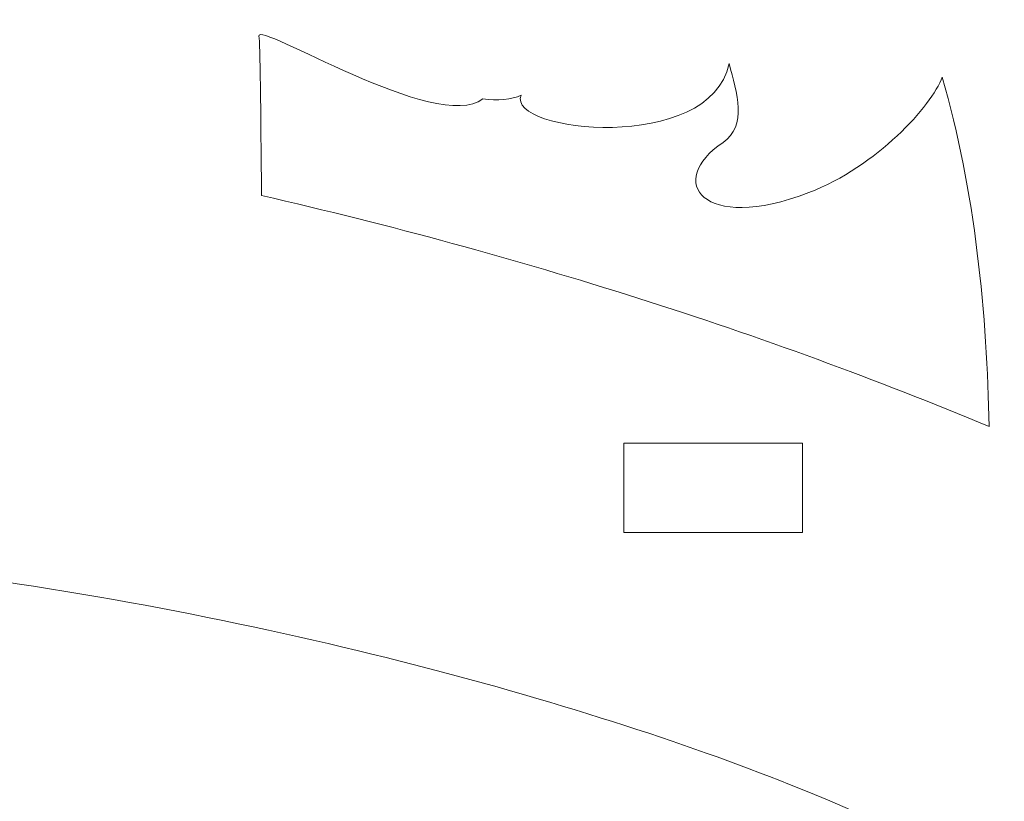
# Model space of a CAD drawing. Header units: millimetres. Extents: x -470 to 529, y -880 to 815.
# Tile 60 of 116: x -316 to -283, y 677 to 703. Entities that reach past the tile are written whole.
import ezdxf

# ---------------------------------------------------------------- set-up
doc = ezdxf.new("R2010")
doc.units = ezdxf.units.MM
doc.header["$MEASUREMENT"] = 0
doc.layers.add('Layer 1', color=7, linetype='Continuous')

msp = doc.modelspace()

# ---------------------------------------------------------------- linework, layer by layer
at = {"layer": 'Layer 1', "lineweight": 9}
for points, knots in [([(-283.3991, 689.6174), (-290.8965, 692.7549), (-299.1825, 695.3859), (-307.8033, 697.3708), (-307.8033, 697.3708), (-307.8252, 700.2398), (-307.8518, 702.4848), (-307.8886, 702.712), (-307.8886, 702.712), (-307.9788, 703.2677), (-301.8954, 699.4209), (-300.384, 700.6136), (-300.384, 700.6136), (-299.8941, 700.5459), (-299.4053, 700.5811), (-299.0961, 700.7358), (-299.0961, 700.7358), (-299.6027, 699.4883), (-292.7475, 698.7468), (-292.1182, 701.7937), (-292.1182, 701.7937), (-291.8591, 700.8172), (-291.5025, 699.6976), (-292.3234, 699.1496), (-292.3234, 699.1496), (-294.262, 697.8553), (-293.0204, 696.0914), (-289.4455, 697.4658), (-289.4455, 697.4658), (-287.1576, 698.3453), (-285.3249, 700.378), (-284.9731, 701.3394), (-284.9731, 701.3394), (-283.8685, 697.5731), (-283.46, 693.2808), (-283.3991, 689.6174)], [0, 0, 0, 0, 0.1, 0.1, 0.1, 0.1, 0.2, 0.2, 0.2, 0.2, 0.3, 0.3, 0.3, 0.3, 0.4, 0.4, 0.4, 0.4, 0.5, 0.5, 0.5, 0.5, 0.6, 0.6, 0.6, 0.6, 0.7, 0.7, 0.7, 0.7, 0.8, 0.8, 0.8, 0.8, 1, 1, 1, 1]), ([(-295.6531, 689.0578), (-295.6531, 689.0578), (-289.6531, 689.0578), (-289.6531, 689.0578), (-289.6531, 689.0578), (-289.6531, 689.0578), (-289.6531, 686.0578), (-289.6531, 686.0578), (-289.6531, 686.0578), (-289.6531, 686.0578), (-295.6531, 686.0578), (-295.6531, 686.0578), (-295.6531, 686.0578), (-295.6531, 686.0578), (-295.6531, 689.0578), (-295.6531, 689.0578)], [0, 0, 0, 0, 0.2, 0.2, 0.2, 0.2, 0.4, 0.4, 0.4, 0.4, 0.6, 0.6, 0.6, 0.6, 1, 1, 1, 1]), ([(-280.2478, 654.3828), (-280.2886, 653.4181), (-281.6474, 653.9345), (-285.2529, 656.8615), (-285.2529, 656.8615), (-288.8585, 659.7886), (-294.7108, 665.1263), (-301.3387, 669.2933), (-301.3387, 669.2933), (-307.9667, 673.4604), (-315.3702, 676.4568), (-321.7747, 678.5206), (-321.7747, 678.5206), (-335.3186, 682.8851), (-343.5943, 682.6145), (-356.5416, 682.4831), (-356.5416, 682.4831), (-360.9024, 682.4389), (-363.0288, 682.5103), (-362.7865, 683.128), (-362.7865, 683.128), (-362.5443, 683.7458), (-359.9334, 684.9099), (-352.2223, 685.5544), (-352.2223, 685.5544), (-344.5113, 686.1989), (-331.6999, 686.3239), (-319.8447, 684.8747), (-319.8447, 684.8747), (-307.9896, 683.4256), (-297.0906, 680.4022), (-290.0911, 677.61), (-290.0911, 677.61), (-283.0917, 674.8179), (-279.9917, 672.2568), (-279.2977, 670.8404), (-279.2977, 670.8404), (-278.6038, 669.424), (-280.3158, 669.1523), (-281.1733, 668.7888), (-281.1733, 668.7888), (-283.318, 667.8797), (-279.536, 666.0509), (-278.4151, 663.4625), (-278.4151, 663.4625), (-277.8429, 662.1412), (-278.2234, 660.864), (-279.1065, 660.3341), (-279.1065, 660.3341), (-279.9897, 659.8042), (-281.3756, 660.0216), (-281.4299, 658.9074), (-281.4299, 658.9074), (-281.4843, 657.7933), (-280.2071, 655.3475), (-280.2478, 654.3828)], [0, 0, 0, 0, 0.0666667, 0.0666667, 0.0666667, 0.0666667, 0.1333333, 0.1333333, 0.1333333, 0.1333333, 0.2, 0.2, 0.2, 0.2, 0.2666667, 0.2666667, 0.2666667, 0.2666667, 0.3333333, 0.3333333, 0.3333333, 0.3333333, 0.4, 0.4, 0.4, 0.4, 0.4666667, 0.4666667, 0.4666667, 0.4666667, 0.5333333, 0.5333333, 0.5333333, 0.5333333, 0.6, 0.6, 0.6, 0.6, 0.6666667, 0.6666667, 0.6666667, 0.6666667, 0.7333333, 0.7333333, 0.7333333, 0.7333333, 0.8, 0.8, 0.8, 0.8, 0.8666667, 0.8666667, 0.8666667, 0.8666667, 1, 1, 1, 1])]:
    msp.add_open_spline(points, degree=3, knots=knots, dxfattribs=at)

doc.saveas('drawing.dxf')
